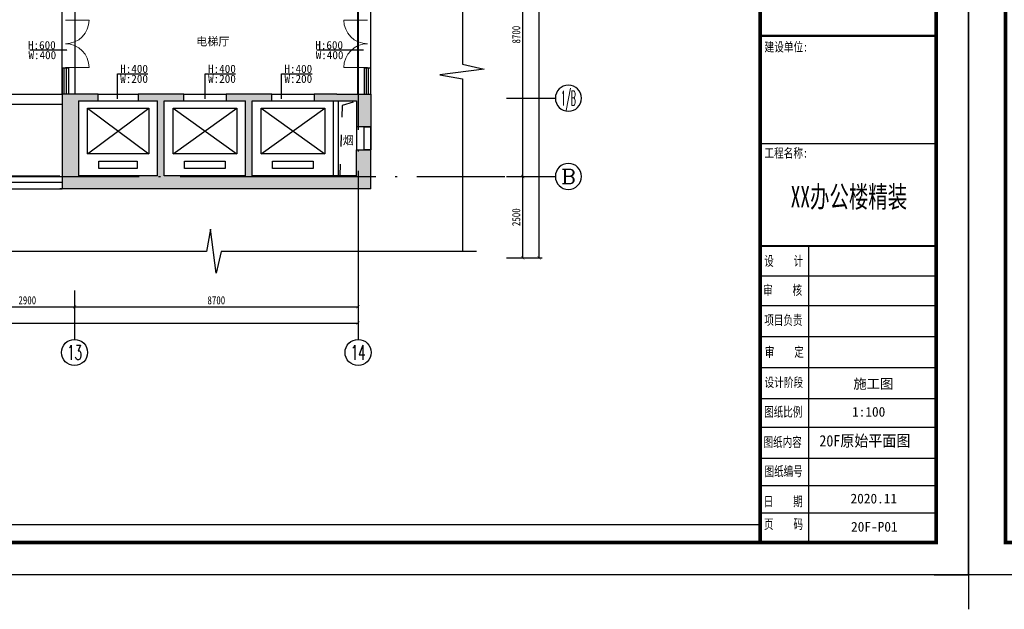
# Model space of a CAD drawing. Header units: millimetres. Extents: x -539149 to -534375, y 505028 to 505469.
# Tile 4 of 135: x -538835 to -538533, y 505028 to 505209. Entities that reach past the tile are written whole.
import ezdxf
from ezdxf.enums import TextEntityAlignment as Align

# ---------------------------------------------------------------- set-up
doc = ezdxf.new("R2010")
doc.units = ezdxf.units.MM
doc.header["$LTSCALE"] = 10
for name, pattern in [('ACAD_ISO03W100', [30, 12, -18]), ('CENTER2', [1.125, 0.75, -0.125, 0.125, -0.125]), ('DASH', [0.35, 0.25, -0.1]), ('DOTE', [2.42, 2, -0.2, 0.02, -0.2])]:
    doc.linetypes.add(name, pattern=pattern)
doc.layers.get('Defpoints').update_dxf_attribs({"color": 8})
for name, color, linetype in [('A-建筑-原墙体', 2, 'Continuous'), ('A-建筑-楼梯', 9, 'Continuous'), ('A-建筑-窗户', 4, 'Continuous'), ('A-建筑-轴号', 3, 'Continuous'), ('A-建筑-轴线', 16, 'CENTER2'), ('A2图框$0$E-图框', 100, 'Continuous'), ('AXIS_TEXT', 50, 'Continuous'), ('B-平面-尺寸', 8, 'Continuous'), ('B-平面-门', 4, 'Continuous'), ('B-平面-门洞线', 8, 'Continuous'), ('C-顶棚-梁位', 16, 'Continuous'), ('DS-TEXT', 50, 'Continuous'), ('E-填充', 251, 'Continuous'), ('E-尺寸标注', 9, 'Continuous'), ('E-文本', 7, 'Continuous'), ('IDS-TEXT', 50, 'Continuous'), ('WINDOW', 12, 'Continuous')]:
    doc.layers.add(name, color=color, linetype=linetype)
doc.layers.add('A-批量打印图层', color=251, linetype='Continuous', plot=False)
doc.layers.add('A2图框$0$图框外线', color=1, linetype='Continuous', plot=False)
doc.styles.add('_TCH_AXIS', font='COMPLEX', dxfattribs={"bigfont": 'GBCBIG'})
doc.styles.add('A2图框$0$宋体', font='txt', dxfattribs={"width": 0.75})
doc.styles.add('A2图框$0$黑体', font='simhei.ttf')
doc.styles.add('ar', font='arial.ttf')
doc.styles.add('CCD_DIM', font='txt', dxfattribs={"width": 0.8})
doc.styles.add('COMPLEX', font='COMPLEX')
doc.styles.add('TXT', font='gbenor.shx', dxfattribs={"width": 0.7})
doc.styles.add('黑体', font='simhei.ttf')
doc.dimstyles.new('1-1', dxfattribs={"dimscale": 0, "dimtxt": 2.5, "dimasz": 1, "dimexe": 1, "dimexo": 1, "dimgap": 0.75, "dimtad": 1, "dimdec": 0, "dimrnd": 0.005, "dimzin": 0, "dimdsep": 46, "dimtxsty": 'CCD_DIM', "dimblk": 'ARCHTICK', "dimcen": 0.13, "dimclrd": 44, "dimclre": 44, "dimclrt": 50, "dimadec": 0, "dimazin": 0, "dimtfac": 1, "dimtdec": 0, "dimtix": 1, "dimtmove": 2, "dimatfit": 3, "dimldrblk": 'HBA_Leader_Dot', "dimfxl": 5, "dimfxlon": 1, "dimtvp": 1, "dimtolj": 1, "dimtzin": 0, "dimarcsym": 0})
doc.dimstyles.new('HAHD-1', dxfattribs={"dimtxt": 2.5, "dimasz": 2, "dimexe": 1, "dimexo": 0, "dimgap": 0.3, "dimtad": 1, "dimdec": 0, "dimzin": 0, "dimdsep": 46, "dimtxsty": 'TXT', "dimblk": 'DOTSMALL', "dimcen": 0.09, "dimclrd": 8, "dimclre": 8, "dimclrt": 256, "dimadec": 0, "dimazin": 0, "dimtfac": 1, "dimtdec": 0, "dimtix": 1, "dimtofl": 0, "dimtmove": 2, "dimatfit": 3, "dimldrblk": 'DOTSMALL', "dimfxl": 1, "dimtolj": 1, "dimtzin": 0, "dimarcsym": 0})

# ---------------------------------------------------------------- blocks, each defined once
blk = doc.blocks.new('A2图框')
at = {"layer": 'A2图框$0$E-图框', "color": 4}
for p, q in [((155.38, 17.5), (209.38, 17.5)), ((170.24, -104.9), (170.24, -13.95)), ((155.38, -23.08), (209.38, -23.08)), ((155.38, -32.21), (209.38, -32.21)), ((155.38, -41.74), (209.38, -41.74)), ((155.38, -41.74), (209.38, -41.74)), ((155.38, -51.25), (209.38, -51.25)), ((155.38, -60.76), (209.38, -60.76)), ((155.38, -69.51), (209.38, -69.51)), ((155.38, -79.02), (209.38, -79.02)), ((155.38, -87.4), (209.38, -87.4)), ((155.38, -95.77), (209.38, -95.77))]:
    blk.add_line(p, q, dxfattribs=at)
at = {"layer": 'A2图框$0$E-图框', "color": 4, "const_width": 1.13}
blk.add_lwpolyline([(-363.4, 295.3), (209.38, 295.3), (209.38, -104.9), (-363.4, -104.9)], close=True, dxfattribs=at)
at = {"layer": 'A2图框$0$E-图框', "color": 4}
for points, const_width in [([(155.38, 295.3), (155.38, -104.9)], 1.13), ([(155.38, 50.55), (209.38, 50.55)], 0.707), ([(155.38, -13.95), (209.38, -13.95)], 0.707)]:
    blk.add_lwpolyline(points, dxfattribs=dict(at, const_width=const_width))
at = {"layer": 'A2图框$0$图框外线', "color": 1}
blk.add_lwpolyline([(-374.72, 305.2), (219.28, 305.2), (219.28, -114.8), (-374.72, -114.8)], close=True, dxfattribs=at)
blk.add_lwpolyline([(-374.72, 305.2), (219.28, 305.2), (219.28, -114.8), (-374.72, -114.8)], close=True, dxfattribs=at)
blk.add_lwpolyline([(-374.72, 305.2), (219.28, 305.2), (219.28, -114.8), (-374.72, -114.8)], close=True, dxfattribs=at)
for points in [[(-385.32, -114.8), (-374.72, -114.8), (-374.72, -125.41)], [(229.89, -114.8), (219.28, -114.8), (219.28, -125.41)]]:
    blk.add_lwpolyline(points, dxfattribs=at)
at = {"color": 150, "style": 'A2图框$0$黑体', "width": 0.630127}
blk.add_text('  XX办公楼精装  ', height=6.5707, dxfattribs=at).set_placement((158.75, -2.11), (206.38, -2.11), align=Align.FIT)
at = {"layer": 'A2图框$0$E-图框', "color": 4, "linetype": 'Continuous', "style": 'A2图框$0$宋体', "width": 0.75}
for s, height, p in [('建设单位:', 2.828, (156.66, 45.72)), ('工程名称:', 2.828, (156.62, 13.17)), ('设    计', 3, (156.57, -20.03)), ('审    核 ', 3, (156.24, -28.98)), ('项目负责', 3, (156.62, -38.16)), ('审    定', 3, (156.75, -47.95)), ('设计阶段', 2.828, (156.64, -57.19)), ('图纸比例 ', 3, (156.57, -66.33)), ('图纸内容', 3, (156.37, -75.6)), ('图纸编号 ', 3, (156.69, -84.56)), ('日    期', 3, (156.42, -93.8)), ('页    码', 3, (156.51, -100.77))]:
    blk.add_text(s, height=height, dxfattribs=at).set_placement(p)
blk = doc.blocks.new('ffdsaff')
at = {"layer": 'DS-TEXT', "style": 'ar', "flags": 8}
for tag, height, p in [('1:50', 1.96, (-10.5, 27.11)), ('2014.10.18', 1.96, (-6.8, 8.36)), ('P-01', 2.94, (-8.32, 1.92))]:
    blk.add_attdef(tag, text='', height=height, dxfattribs=at).set_placement(p, align=Align.RIGHT)
at = {"layer": 'DS-TEXT', "linetype": 'Continuous', "style": '黑体', "width": 1.344271, "flags": 8}
blk.add_attdef('原始平面布置图', text='', height=2.35, dxfattribs=at).set_placement((-24.86, 20.62), (-2.13, 20.62), align=Align.FIT)
blk = doc.blocks.new('A3图名')
at = {"layer": 'DS-TEXT', "linetype": 'Continuous', "flags": 8}
for tag, height, style, width, p, p2 in [('平 面 布 置 图', 3, '黑体', 0.960193, (-38, 48.77), (-9, 48.77)), ('FIXTURE  &  FURNISHING  LEVEL', 2, 'ar', 0.650857, (-38, 44.7), (-9, 44.7))]:
    blk.add_attdef(tag, text='', height=height, dxfattribs=dict(at, style=style, width=width)).set_placement(p, p2, align=Align.FIT)
at = {"layer": 'DS-TEXT', "style": 'ar', "flags": 8}
for tag, height, p in [('1:50', 2, (-9.5, 30.1)), ('RC-405', 3, (-9.5, 11.5))]:
    blk.add_attdef(tag, text='', height=height, dxfattribs=at).set_placement(p, align=Align.RIGHT)
blk = doc.blocks.new('梁位')
at = {"layer": 'C-顶棚-梁位', "linetype": 'ACAD_ISO03W100', "ltscale": 8}
for p, q in [((-535258.07, 505185.9, 0.07), (-535258.07, 505219.9, 0.07)), ((-535254.07, 505185.9, 0.07), (-535254.07, 505219.9, 0.07)), ((-535167.37, 505185.9, 0.07), (-535167.37, 505219.9, 0.07)), ((-535163.37, 505185.9, 0.07), (-535163.37, 505219.9, 0.07)), ((-535299.52, 505185.9, 0.07), (-535258.07, 505185.9, 0.07)), ((-535247.07, 505185.9, 0.07), (-535234.77, 505185.9, 0.07)), ((-535220.77, 505185.9, 0.07), (-535207.78, 505185.9, 0.07)), ((-535193.77, 505185.9, 0.07), (-535180.77, 505185.9, 0.07)), ((-535282.47, 505182.9, 0.07), (-535258.07, 505182.9, 0.07)), ((-535247.07, 505183.9, 0.07), (-535234.77, 505183.9, 0.07)), ((-535220.77, 505183.9, 0.07), (-535207.78, 505183.9, 0.07)), ((-535193.77, 505183.9, 0.07), (-535180.77, 505183.9, 0.07)), ((-535174.77, 505160.7, 0.07), (-535174.77, 505183.9, 0.07)), ((-535173.27, 505160.7, 0.07), (-535173.27, 505183.9, 0.07)), ((-535282.27, 505160.9, 0.07), (-535258.77, 505160.9, 0.07)), ((-535282.47, 505156.9, 0.07), (-535258.07, 505156.9, 0.07))]:
    blk.add_line(p, q, dxfattribs=at)
blk = doc.blocks.new('_AXISO')
blk.add_circle((0, 0), 0.5)
at = {"layer": 'AXIS_TEXT', "style": 'COMPLEX', "width": 1.041667}
blk.add_attdef('A', text='', height=0.56, dxfattribs=at).set_placement((-0.25, -0.28), (0.25, -0.28), align=Align.FIT)
blk = doc.blocks.new('_ArchTick')
at = {"color": 0, "linetype": 'ByBlock', "const_width": 0.15}
blk.add_lwpolyline([(-0.5, -0.5), (0.5, 0.5)], dxfattribs=at)
blk = doc.blocks.new('HBA_Leader_Dot')
at = {"color": 0, "linetype": 'ByBlock'}
blk.add_line((-5, 0), (-10, 0), dxfattribs=at)
at = {"color": 0, "linetype": 'ByBlock', "const_width": 5}
blk.add_lwpolyline([(-2.5, 0, 1), (2.5, 0, 1)], format="xyb", close=True, dxfattribs=at)
blk = doc.blocks.new('_DOTSMALL')
at = {"color": 0, "linetype": 'ByBlock', "const_width": 0.5}
blk.add_lwpolyline([(-0.0625, 0, 1), (0.0625, 0, 1)], format="xyb", close=True, dxfattribs=at)
blk = doc.blocks.new('Q')
at = {"layer": 'E-填充', "ltscale": 0.01}
for points in [[(-535258.073, 505185.899), (-535258.073, 505156.899), (-535253.073, 505160.899), (-535253.073, 505185.899)], [(-535256.073, 505183.899), (-535247.073, 505183.899), (-535247.073, 505185.899), (-535256.073, 505185.899)], [(-535227.773, 505185.899), (-535234.773, 505185.899), (-535234.773, 505183.899), (-535228.773, 505183.899), (-535227.773, 505184.565)], [(-535226.773, 505183.899), (-535220.773, 505183.899), (-535220.773, 505185.899), (-535227.773, 505185.899), (-535227.773, 505184.565)], [(-535200.773, 505185.899), (-535207.773, 505185.899), (-535207.773, 505183.899), (-535201.773, 505183.899), (-535200.773, 505184.565)], [(-535199.773, 505183.899), (-535193.773, 505183.899), (-535193.773, 505185.899), (-535200.773, 505185.899), (-535200.773, 505184.565)], [(-535173.773, 505185.899), (-535180.773, 505185.899), (-535180.773, 505183.899), (-535173.773, 505183.899)], [(-535173.773, 505185.899), (-535173.773, 505183.899), (-535167.773, 505183.899), (-535163.373, 505185.899)], [(-535163.373, 505185.899), (-535167.773, 505183.899), (-535167.773, 505175.899), (-535163.373, 505175.899)], [(-535227.773, 505159.565), (-535226.773, 505160.899), (-535226.773, 505183.899), (-535227.773, 505184.565), (-535228.773, 505183.899), (-535228.773, 505160.899)], [(-535200.773, 505159.565), (-535199.773, 505160.899), (-535199.773, 505183.899), (-535200.773, 505184.565), (-535201.773, 505183.899), (-535201.773, 505160.899)], [(-535167.773, 505160.899), (-535163.373, 505156.899), (-535163.373, 505168.899), (-535167.773, 505168.899)], [(-535258.073, 505157.459), (-535258.073, 505156.899), (-535227.773, 505156.899), (-535227.773, 505159.565), (-535228.773, 505160.899), (-535253.773, 505160.899)], [(-535200.773, 505159.565), (-535201.773, 505160.899), (-535226.773, 505160.899), (-535227.773, 505159.565), (-535227.773, 505156.899), (-535200.773, 505156.899)], [(-535173.773, 505156.899), (-535173.773, 505160.899), (-535199.773, 505160.899), (-535200.773, 505159.565), (-535200.773, 505156.899)], [(-535163.373, 505156.899), (-535167.773, 505160.899), (-535173.773, 505160.899), (-535173.773, 505156.899)]]:
    blk.add_hatch(color=256, dxfattribs=at).paths.add_polyline_path(points)
at = {"ltscale": 0.01}
blk.add_line((-535167.773, 505175.899, 0.069), (-535167.773, 505168.899, 0.069), dxfattribs=at)
at = {"color": 8, "linetype": 'ACAD_ISO03W100', "ltscale": 0.03, "elevation": 0.069}
blk.add_lwpolyline([(-535172.773, 505160.907), (-535172.072, 505182.564), (-535167.773, 505183.907)], dxfattribs=at)
at = {"layer": 'A-建筑-原墙体', "ltscale": 0.01}
for p, q in [((-535247.073, 505185.899, 0.069), (-535258.073, 505185.899, 0.069)), ((-535258.073, 505185.899, 0.069), (-535258.073, 505156.899, 0.069)), ((-535247.073, 505183.899, 0.069), (-535247.073, 505185.899, 0.069)), ((-535227.773, 505185.899, 0.069), (-535234.773, 505185.899, 0.069)), ((-535234.773, 505185.899, 0.069), (-535234.773, 505183.899, 0.069)), ((-535220.773, 505185.899, 0.069), (-535227.773, 505185.899, 0.069)), ((-535220.773, 505183.899, 0.069), (-535220.773, 505185.899, 0.069)), ((-535200.773, 505185.899, 0.069), (-535207.773, 505185.899, 0.069)), ((-535207.773, 505185.899, 0.069), (-535207.773, 505183.899, 0.069)), ((-535193.773, 505185.899, 0.069), (-535200.773, 505185.899, 0.069)), ((-535193.773, 505183.899, 0.069), (-535193.773, 505185.899, 0.069)), ((-535173.773, 505185.899, 0.069), (-535180.773, 505185.899, 0.069)), ((-535180.773, 505185.899, 0.069), (-535180.773, 505183.899, 0.069)), ((-535173.773, 505185.899, 0.069), (-535163.373, 505185.899, 0.069)), ((-535163.373, 505185.899, 0.069), (-535163.373, 505175.899, 0.069)), ((-535253.073, 505183.899, 0.069), (-535247.073, 505183.899, 0.069)), ((-535253.073, 505183.899, 0.069), (-535253.073, 505160.899, 0.069)), ((-535234.773, 505183.899, 0.069), (-535228.773, 505183.899, 0.069)), ((-535228.773, 505160.899, 0.069), (-535228.773, 505183.899, 0.069)), ((-535226.773, 505160.899, 0.069), (-535226.773, 505183.899, 0.069)), ((-535226.773, 505183.899, 0.069), (-535220.773, 505183.899, 0.069)), ((-535207.773, 505183.899, 0.069), (-535201.773, 505183.899, 0.069)), ((-535201.773, 505160.899, 0.069), (-535201.773, 505183.899, 0.069)), ((-535199.773, 505160.899, 0.069), (-535199.773, 505183.899, 0.069)), ((-535199.773, 505183.899, 0.069), (-535193.773, 505183.899, 0.069)), ((-535180.773, 505183.899, 0.069), (-535173.773, 505183.899, 0.069)), ((-535174.773, 505160.899, 0.069), (-535174.773, 505183.899, 0.069)), ((-535173.773, 505183.899, 0.069), (-535167.773, 505183.899, 0.069)), ((-535173.273, 505160.899, 0.069), (-535173.273, 505183.899, 0.069)), ((-535167.773, 505183.899, 0.069), (-535167.773, 505175.899, 0.069)), ((-535163.373, 505175.899, 0.069), (-535167.773, 505175.899, 0.069)), ((-535163.373, 505175.899, 0.069), (-535165.373, 505175.899, 0.069)), ((-535165.373, 505168.899, 0.069), (-535165.373, 505175.899, 0.069)), ((-535165.373, 505175.899, 0.069), (-535163.373, 505175.899, 0.069)), ((-535163.373, 505175.899, 0.069), (-535163.373, 505168.899, 0.069)), ((-535167.773, 505160.899, 0.069), (-535167.773, 505168.899, 0.069)), ((-535167.773, 505168.899, 0.069), (-535163.373, 505168.899, 0.069)), ((-535163.373, 505168.899, 0.069), (-535165.373, 505168.899, 0.069)), ((-535163.373, 505168.899, 0.069), (-535165.373, 505168.899, 0.069)), ((-535163.373, 505156.899, 0.069), (-535163.373, 505168.899, 0.069)), ((-535282.473, 505158.899, 0.069), (-535258.073, 505158.899, 0.069)), ((-535258.073, 505158.899, 0.069), (-535258.073, 505156.899, 0.069)), ((-535228.773, 505160.899, 0.069), (-535253.073, 505160.899, 0.069)), ((-535201.773, 505160.899, 0.069), (-535226.773, 505160.899, 0.069)), ((-535173.773, 505160.899, 0.069), (-535199.773, 505160.899, 0.069)), ((-535167.773, 505160.899, 0.069), (-535173.773, 505160.899, 0.069)), ((-535282.473, 505156.899, 0.069), (-535258.073, 505156.899, 0.069)), ((-535163.373, 505156.899, 0.069), (-535258.782, 505156.899, 0.069))]:
    blk.add_line(p, q, dxfattribs=at)
at = {"layer": 'A-建筑-楼梯', "ltscale": 0.01}
for p, q in [((-535250.323, 505167.649, 0.069), (-535250.323, 505181.649, 0.069)), ((-535250.323, 505181.649, 0.069), (-535231.523, 505181.649, 0.069)), ((-535250.323, 505167.649, 0.069), (-535231.523, 505181.649, 0.069)), ((-535250.323, 505181.649, 0.069), (-535231.523, 505167.649, 0.069)), ((-535231.523, 505181.649, 0.069), (-535231.523, 505167.649, 0.069)), ((-535224.023, 505167.649, 0.069), (-535224.023, 505181.649, 0.069)), ((-535224.023, 505181.649, 0.069), (-535204.523, 505181.649, 0.069)), ((-535224.023, 505167.649, 0.069), (-535204.523, 505181.649, 0.069)), ((-535224.023, 505181.649, 0.069), (-535204.523, 505167.649, 0.069)), ((-535204.523, 505181.649, 0.069), (-535204.523, 505167.649, 0.069)), ((-535197.023, 505167.648, 0.069), (-535197.023, 505181.648, 0.069)), ((-535197.023, 505181.648, 0.069), (-535177.523, 505181.648, 0.069)), ((-535197.023, 505167.648, 0.069), (-535177.523, 505181.648, 0.069)), ((-535197.023, 505181.648, 0.069), (-535177.523, 505167.648, 0.069)), ((-535177.523, 505181.648, 0.069), (-535177.523, 505167.648, 0.069)), ((-535231.523, 505167.649, 0.069), (-535250.323, 505167.649, 0.069)), ((-535204.523, 505167.649, 0.069), (-535224.023, 505167.649, 0.069)), ((-535177.523, 505167.648, 0.069), (-535197.023, 505167.648, 0.069)), ((-535246.823, 505163.149, 0.069), (-535246.823, 505165.399, 0.069)), ((-535246.823, 505165.399, 0.069), (-535235.023, 505165.399, 0.069)), ((-535235.023, 505165.399, 0.069), (-535235.023, 505163.149, 0.069)), ((-535220.523, 505163.149, 0.069), (-535220.523, 505165.399, 0.069)), ((-535220.523, 505165.399, 0.069), (-535208.023, 505165.399, 0.069)), ((-535208.023, 505165.399, 0.069), (-535208.023, 505163.149, 0.069)), ((-535193.523, 505163.148, 0.069), (-535193.523, 505165.398, 0.069)), ((-535193.523, 505165.398, 0.069), (-535181.023, 505165.398, 0.069)), ((-535181.023, 505165.398, 0.069), (-535181.023, 505163.148, 0.069)), ((-535235.023, 505163.149, 0.069), (-535246.823, 505163.149, 0.069)), ((-535208.023, 505163.149, 0.069), (-535220.523, 505163.149, 0.069)), ((-535181.023, 505163.148, 0.069), (-535193.523, 505163.148, 0.069))]:
    blk.add_line(p, q, dxfattribs=at)
at = {"layer": 'A-建筑-窗户', "ltscale": 0.01}
for p, q in [((-535256.073, 505193.899, 0.069), (-535258.073, 505193.899, 0.069)), ((-535258.073, 505193.899, 0.069), (-535258.073, 505185.899, 0.069)), ((-535257.407, 505185.899, 0.069), (-535257.407, 505193.899, 0.069)), ((-535256.74, 505185.899, 0.069), (-535256.74, 505193.899, 0.069)), ((-535256.073, 505185.899, 0.069), (-535256.073, 505193.899, 0.069)), ((-535163.373, 505193.899, 0.069), (-535165.373, 505193.899, 0.069)), ((-535165.373, 505193.899, 0.069), (-535165.373, 505185.899, 0.069)), ((-535164.707, 505185.899, 0.069), (-535164.707, 505193.899, 0.069)), ((-535164.04, 505185.899, 0.069), (-535164.04, 505193.899, 0.069)), ((-535163.373, 505185.899, 0.069), (-535163.373, 505193.899, 0.069))]:
    blk.add_line(p, q, dxfattribs=at)
at = {"layer": 'A-建筑-轴号', "ltscale": 0.01}
for p, q in [((-535121.751, 505184.699, 0.069), (-535106.751, 505184.699, 0.069)), ((-535121.751, 505160.699, 0.069), (-535106.751, 505160.699, 0.069)), ((-535254.273, 505125.699, 0.069), (-535254.273, 505110.699, 0.069)), ((-535167.273, 505125.699, 0.069), (-535167.273, 505110.699, 0.069))]:
    blk.add_line(p, q, dxfattribs=at)
at = {"layer": 'B-平面-门', "lineweight": 13, "ltscale": 0.01, "extrusion": (0, 0, -1)}
for p, q in [((-535257.073, 505208.674, 0.069), (-535249.798, 505208.674, 0.069)), ((-535164.373, 505208.674, 0.069), (-535171.648, 505208.674, 0.069)), ((-535257.073, 505194.124, 0.069), (-535249.798, 505194.124, 0.069)), ((-535164.373, 505194.124, 0.069), (-535171.648, 505194.124, 0.069))]:
    blk.add_line(p, q, dxfattribs=at)
for centre, start, end in [((535257.073, 505208.674, -0.069), 180, 270), ((535164.373, 505208.674, -0.069), 270, 0), ((535257.073, 505194.124, -0.069), 90, 180), ((535164.373, 505194.124, -0.069), 0, 90)]:
    blk.add_arc(centre, 7.275, start, end, dxfattribs=at)
at = {"layer": 'B-平面-门洞线', "color": 8, "ltscale": 0.01}
for p, q in [((-535247.073, 505185.899, 0.069), (-535234.773, 505185.899, 0.069)), ((-535220.773, 505185.899, 0.069), (-535207.773, 505185.899, 0.069)), ((-535193.773, 505185.899, 0.069), (-535180.773, 505185.899, 0.069)), ((-535247.073, 505183.899, 0.069), (-535234.773, 505183.899, 0.069)), ((-535220.773, 505183.899, 0.069), (-535207.773, 505183.899, 0.069)), ((-535193.773, 505183.899, 0.069), (-535180.773, 505183.899, 0.069))]:
    blk.add_line(p, q, dxfattribs=at)
at = {"layer": 'WINDOW', "linetype": 'DASH', "ltscale": 0.01}
for p, q in [((-535163.373, 505175.899, 0.069), (-535165.373, 505175.899, 0.069)), ((-535163.373, 505175.899, 0.069), (-535165.373, 505175.899, 0.069)), ((-535165.373, 505168.899, 0.069), (-535163.373, 505168.899, 0.069)), ((-535165.373, 505168.899, 0.069), (-535163.373, 505168.899, 0.069))]:
    blk.add_line(p, q, dxfattribs=at)
at = {"layer": 'WINDOW', "ltscale": 0.01}
for p, q in [((-535165.373, 505168.899, 0.069), (-535165.373, 505175.899, 0.069)), ((-535165.373, 505168.899, 0.069), (-535165.373, 505175.899, 0.069)), ((-535163.373, 505168.899, 0.069), (-535163.373, 505175.899, 0.069)), ((-535163.373, 505168.899, 0.069), (-535163.373, 505175.899, 0.069))]:
    blk.add_line(p, q, dxfattribs=at)
at = {"layer": 'A-建筑-轴号', "ltscale": 0.01}
ref = blk.add_blockref('_AXISO', (-535102.751, 505184.699, 0.069), dxfattribs=dict(at, xscale=-8, yscale=8, zscale=8))
ref.add_attrib('A', '1/B', dxfattribs={"layer": 'AXIS_TEXT', "height": 4.5255, "style": '_TCH_AXIS', "width": 0.388889}).set_placement((-535105.014, 505182.436, 0.069), (-535100.488, 505182.436, 0.069), align=Align.FIT)
ref = blk.add_blockref('_AXISO', (-535102.751, 505160.699, 0.069), dxfattribs=dict(at, xscale=-8, yscale=8, zscale=8))
ref.add_attrib('A', 'B', dxfattribs={"layer": 'AXIS_TEXT', "height": 4.525, "style": '_TCH_AXIS', "width": 1.235294}).set_placement((-535105.014, 505158.436, 0.069), (-535100.488, 505158.436, 0.069), align=Align.FIT)
ref = blk.add_blockref('_AXISO', (-535254.273, 505106.699, 0.069), dxfattribs=dict(at, xscale=8, yscale=8, zscale=8))
ref.add_attrib('A', '13', dxfattribs={"layer": 'AXIS_TEXT', "height": 4.5255, "style": '_TCH_AXIS', "width": 0.724138}).set_placement((-535256.536, 505104.436, 0.069), (-535252.01, 505104.436, 0.069), align=Align.FIT)
ref = blk.add_blockref('_AXISO', (-535167.273, 505106.699, 0.069), dxfattribs=dict(at, xscale=8, yscale=8, zscale=8))
ref.add_attrib('A', '14', dxfattribs={"layer": 'AXIS_TEXT', "height": 4.5255, "style": '_TCH_AXIS', "width": 0.677419}).set_placement((-535169.536, 505104.436, 0.069), (-535165.01, 505104.436, 0.069), align=Align.FIT)
at = {"layer": 'B-平面-尺寸', "ltscale": 0.01}
for p1, p2, distance in [((-535126.751, 505135.699, 0.069), (-535126.751, 505365.199, 0.069), -15), ((-535126.751, 505160.699, 0.069), (-535126.751, 505247.699, 0.069), -10), ((-535126.751, 505135.699, 0.069), (-535126.751, 505160.699, 0.069), -10), ((-535497.273, 505130.699, 0.069), (-535167.273, 505130.699, 0.069), -15), ((-535283.273, 505130.699, 0.069), (-535254.273, 505130.699, 0.069), -10), ((-535254.273, 505130.699, 0.069), (-535167.273, 505130.699, 0.069), -10)]:
    blk.add_aligned_dim(p1=p1, p2=p2, distance=distance, dimstyle='1-1', override={"dimscale": 1, "dimlfac": 100}, dxfattribs=at).render()

msp = doc.modelspace()

# ---------------------------------------------------------------- linework, layer by layer
at = {"color": 3}
msp.add_line((-539126.648, 505053.909), (-538607.86, 505053.909), dxfattribs=at)
at = {"layer": 'A-建筑-原墙体', "color": 8, "ltscale": 0.01}
for points in [[(-538699.273, 505279.376), (-538699.273, 505195.103), (-538692.638, 505193.614), (-538706.17, 505191.832), (-538699.273, 505190.644), (-538699.273, 505137.656)], [(-538694.928, 505137.656), (-538773.299, 505137.656), (-538774.788, 505131.021), (-538776.57, 505144.553), (-538777.757, 505137.656), (-538855.279, 505137.656)]]:
    msp.add_lwpolyline(points, dxfattribs=at)
at = {"layer": 'A-建筑-轴线', "linetype": 'DOTE', "ltscale": 3}
for p, q in [((-538731.273, 505380.199), (-538731.273, 505115.699)), ((-539076.273, 505160.699), (-538686.273, 505160.699))]:
    msp.add_line(p, q, dxfattribs=at)
at = {"layer": 'A-批量打印图层'}
for points in [[(-539137.961, 505458.51), (-538543.961, 505458.51), (-538543.961, 505038.51), (-539137.961, 505038.51)], [(-538543.961, 505458.51), (-537949.961, 505458.51), (-537949.961, 505038.51), (-538543.961, 505038.51)]]:
    msp.add_lwpolyline(points, close=True, dxfattribs=at)
at = {"layer": 'Defpoints', "linetype": 'Continuous', "ltscale": 0.5}
msp.add_lwpolyline([(-539126.648, 505053.909), (-538607.86, 505053.909), (-538607.86, 505448.611), (-539126.648, 505448.611)], close=True, dxfattribs=at)

# ---------------------------------------------------------------- block references
for name in ['Q', '梁位']:
    msp.add_blockref(name, (-3564, 0))
ref = msp.add_blockref('A3图名', (-538549.838, 505029.338), dxfattribs=dict(xscale=1.362294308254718, yscale=1.362294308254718, zscale=1.362294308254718))
ref.add_attrib('平 面 布 置 图', '施工图', dxfattribs={"layer": 'IDS-TEXT', "linetype": 'Continuous', "height": 3, "style": '黑体'}).set_placement((-538579.316, 505094.685), align=Align.BOTTOM_LEFT)
at = {"layer": 'A-建筑-窗户', "ltscale": 0.5}
for p in [(-538763.245, 505153.313), (-538169.245, 505153.313)]:
    msp.add_blockref('A2图框', p, dxfattribs=at)
at = {"layer": 'E-尺寸标注'}
ref = msp.add_blockref('ffdsaff', (-538556.79, 505048.717), dxfattribs=dict(at, xscale=1.362294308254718, yscale=1.362294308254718, zscale=1.362294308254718))
ref.add_attrib('原始平面布置图', '20F原始平面图', dxfattribs={"layer": 'DS-TEXT', "linetype": 'Continuous', "height": 3.5, "style": '黑体', "width": 0.9}).set_placement((-538589.743, 505076.803), align=Align.BOTTOM_LEFT)
ref.add_attrib('1:50', '1:100', dxfattribs={"layer": 'DS-TEXT', "height": 3, "style": '黑体'}).set_placement((-538569.519, 505086.091), align=Align.BOTTOM_RIGHT)
ref.add_attrib('2014.10.18', '2020.11', dxfattribs={"layer": 'DS-TEXT', "height": 3, "style": '黑体'}).set_placement((-538565.898, 505059.48), align=Align.BOTTOM_RIGHT)
ref.add_attrib('P-01', '20F-P01', dxfattribs={"layer": 'DS-TEXT', "height": 3, "style": '黑体'}).set_placement((-538565.738, 505050.826), align=Align.BOTTOM_RIGHT)

# ---------------------------------------------------------------- texts
at = {"layer": 'E-文本', "style": '黑体'}
for s, p in [('电梯厅', (-538775.842, 505202.174)), ('烟', (-538734.259, 505171.823))]:
    msp.add_text(s, height=2.5, dxfattribs=at).set_placement(p, align=Align.MIDDLE)
for s, p in [('H:600', (-538832.552, 505200.982)), ('H:600', (-538744.409, 505200.982)), ('W:400', (-538832.412, 505197.932)), ('W:400', (-538744.269, 505197.932)), ('H:400', (-538804.258, 505193.711)), ('H:400', (-538777.294, 505193.711)), ('H:400', (-538753.864, 505193.711)), ('W:200', (-538804.258, 505190.661)), ('W:200', (-538777.294, 505190.661)), ('W:200', (-538753.864, 505190.661))]:
    msp.add_text(s, height=2.5, dxfattribs=at).set_placement(p, align=Align.MIDDLE_LEFT)

# ---------------------------------------------------------------- leaders
at = {"layer": 'E-文本'}
for points in [[(-538820.594, 505199.426), (-538826.822, 505199.426), (-538832.033, 505199.426)], [(-538729.588, 505199.426), (-538738.679, 505199.426), (-538743.89, 505199.426)], [(-538805.14, 505184.532), (-538805.14, 505192.155), (-538795.803, 505192.155)], [(-538778.177, 505184.532), (-538778.177, 505192.155), (-538768.839, 505192.155)], [(-538754.746, 505184.532), (-538754.746, 505192.155), (-538745.409, 505192.155)]]:
    msp.add_leader(points, dimstyle='HAHD-1', override={"dimscale": 0.117162}, dxfattribs=at)

doc.saveas('drawing.dxf')
